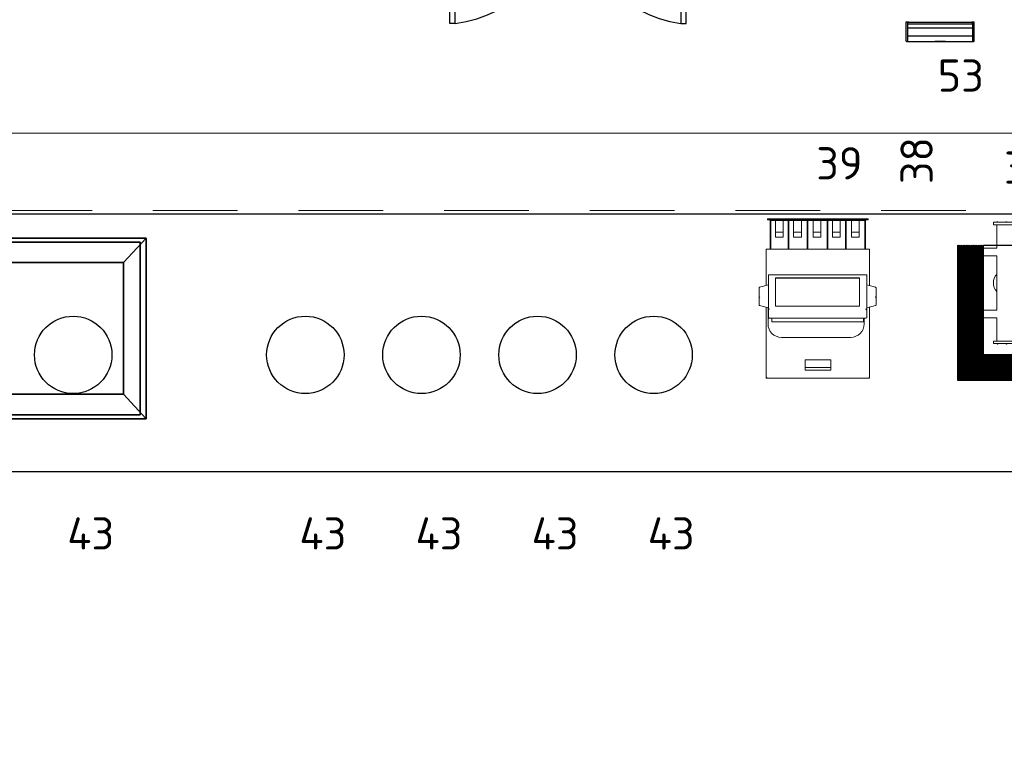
# Model space of a CAD drawing. Header units: millimetres. Extents: x -59761 to 112741, y -57975 to 46221.
# Tile 122 of 132: x 4777 to 8593, y -2426 to 440. Entities that reach past the tile are written whole.
import ezdxf
from ezdxf.enums import TextEntityAlignment as Align

# ---------------------------------------------------------------- set-up
doc = ezdxf.new("R2010")
doc.units = ezdxf.units.MM
doc.linetypes.add('Штриховая', pattern=[564.444447, 282.222223, -282.222223])
doc.linetypes.add('Штрихпунктирная', pattern=[670.277762, 352.777767, -176.388884, 0, -141.111112])
for name, color, linetype in [('Door', 1, 'Continuous'), ('Equip2D', 250, 'Continuous'), ('Equip3D', 7, 'Continuous'), ('EquipAnnot', 5, 'Continuous'), ('Элемент Модели - Зона', 7, 'Continuous'), ('Элемент Модели - Оси', 2, 'Continuous')]:
    doc.layers.add(name, color=color, linetype=linetype)
doc.styles.add('GOST прямой', font='isocpeur.ttf', dxfattribs={"height": 2.5})
doc.styles.add('MtXpl_Swis721_BdOul_', font='swissbo.ttf')

# ---------------------------------------------------------------- blocks, each defined once
blk = doc.blocks.new('A$C1cccda70')
at = {"color": 0, "linetype": 'Continuous', "lineweight": 0}
for p, q in [((0, 0), (1390, 0)), ((0, -1), (0, 0)), ((1390, -1), (0, -1)), ((0, -700), (0, -1)), ((1390, 0), (1390, -1)), ((1390, -1), (1390, -700)), ((1390, -700), (0, -700)), ((182.5, -700), (182.5, -704)), ((324.5, -704), (185.5, -704)), ((327.5, -700), (327.5, -704)), ((622.5, -700), (622.5, -704)), ((764.5, -704), (625.5, -704)), ((767.5, -700), (767.5, -704)), ((956, -700), (956, -700.2)), ((958.8, -701), (956.8, -701)), ((958.8, -701), (1067.8, -701)), ((1069.8, -701), (1067.8, -701)), ((1070.6, -700), (1070.6, -700.2)), ((1119.3, -700), (1119.3, -703)), ((1119.3, -703), (1188.6, -703)), ((1123.9, -703), (1123.9, -704)), ((1128.4, -704), (1123.9, -704)), ((1128.4, -703), (1128.4, -704)), ((1179.4, -703), (1179.4, -704)), ((1184, -704), (1179.4, -704)), ((1184, -703), (1184, -704)), ((1188.6, -700), (1188.6, -703)), ((1215.6, -700), (1215.6, -702)), ((1215.6, -702), (1238.7, -702)), ((1218.7, -704.1), (1218.7, -702)), ((1235.7, -704.1), (1218.7, -704.1)), ((1218.7, -704.1), (1218.7, -713.5)), ((1235.7, -713.5), (1218.7, -713.5)), ((1235.7, -702), (1235.7, -704.1)), ((1235.7, -713.5), (1235.7, -704.1)), ((1238.7, -700), (1238.7, -702))]:
    blk.add_line(p, q, dxfattribs=at)
for centre, radius, start, end in [((255, -524.2), 193.9, 248.4566, 291.5434), ((695, -524.2), 193.9, 248.4566, 291.5434), ((956.8, -700.2), 0.8, 180, 270), ((1069.8, -700.2), 0.8, 270, 0)]:
    blk.add_arc(centre, radius, start, end, dxfattribs=at)
at = {"color": 0, "linetype": 'Continuous', "lineweight": 0, "extrusion": (2.21093e-16, 3.61116e-29, -1)}
for centre in [(185.5, -707), (625.5, -707)]:
    blk.add_ellipse(centre, major_axis=(0, 3.01), ratio=0.995261, start_param=-0.598004, end_param=0, dxfattribs=at)
at = {"color": 0, "linetype": 'Continuous', "lineweight": 0, "extrusion": (2.21093e-16, -1.26012e-31, -1)}
for centre in [(324.5, -707), (764.5, -707)]:
    blk.add_ellipse(centre, major_axis=(0, 3.01), ratio=0.995261, start_param=0, end_param=0.598004, dxfattribs=at)
at = {"color": 0, "linetype": 'Continuous', "lineweight": 0}
for points, knots in [([(182.5, -704), (182.5, -704), (182.6, -704), (182.9, -704.2), (183.1, -704.2), (183.5, -704.4), (183.6, -704.5), (183.8, -704.5)], [0, 0, 0, 0, 0.1126592, 0.1126592, 0.2253184, 0.2253184, 0.2868235, 0.2868235, 0.2868235, 0.2868235]), ([(326.2, -704.5), (326.4, -704.5), (326.5, -704.4), (326.9, -704.2), (327.1, -704.2), (327.4, -704), (327.5, -704), (327.5, -704)], [-0.2868235, -0.2868235, -0.2868235, -0.2868235, -0.2253184, -0.2253184, -0.1126592, -0.1126592, 0, 0, 0, 0]), ([(622.5, -704), (622.5, -704), (622.6, -704), (622.9, -704.2), (623.1, -704.2), (623.5, -704.4), (623.6, -704.5), (623.8, -704.5)], [0, 0, 0, 0, 0.1126592, 0.1126592, 0.2253184, 0.2253184, 0.2868235, 0.2868235, 0.2868235, 0.2868235]), ([(766.2, -704.5), (766.4, -704.5), (766.5, -704.4), (766.9, -704.2), (767.1, -704.2), (767.4, -704), (767.5, -704), (767.5, -704)], [-0.2868235, -0.2868235, -0.2868235, -0.2868235, -0.2253184, -0.2253184, -0.1126592, -0.1126592, 0, 0, 0, 0])]:
    blk.add_open_spline(points, degree=3, knots=knots, dxfattribs=at)
blk = doc.blocks.new('ec_131924')
at = {"layer": 'Door'}
for points in [[(40, -660), (470, -660), (470, -1310), (40, -1310)], [(480, -660), (910, -660), (910, -1310), (480, -1310)]]:
    blk.add_lwpolyline(points, close=True, dxfattribs=at)
at = {"layer": 'Equip2D'}
blk.add_blockref('A$C1cccda70', (0, 0), dxfattribs=at)
at = {"layer": 'EquipAnnot', "style": 'GOST прямой', "flags": 1}
for tag, p in [('НАИМЕНОВАНИЕ', (0, 0)), ('ОПИСАНИЕ', (0, -4.8)), ('РАЗМЕРЫ', (0, -9.5)), ('МОЩНОСТЬ', (0, -14.2)), ('НАПРЯЖЕНИЕ', (0, -19))]:
    blk.add_attdef(tag, p, '', height=2.5, dxfattribs=at)
at = {"layer": 'EquipAnnot', "style": 'GOST прямой'}
blk.add_attdef('НОМЕР', (699.3, -796.3), '', height=2.5, dxfattribs=at)
blk = doc.blocks.new('A$C426dbc3a')
at = {"color": 0, "linetype": 'Continuous', "lineweight": 0}
for p, q in [((0, 0), (40, 0)), ((0, -40), (0, 0)), ((40, 0), (960, 0)), ((40, -510), (40, 0)), ((40, 0), (40, -40)), ((960, 0), (960, -510)), ((960, 0), (960, -40)), ((1000, 0), (960, 0)), ((1000, -40), (1000, 0)), ((0, -40), (0, -550)), ((40, -40), (0, -40)), ((40, -40), (0, -40)), ((40, -550), (40, -40)), ((960, -40), (960, -550)), ((960, -40), (1000, -40)), ((960, -40), (1000, -40)), ((1000, -550), (1000, -40)), ((350, -90), (430, -90)), ((350, -95), (350, -90)), ((430, -95), (350, -95)), ((350, -110), (430, -110)), ((350, -115), (350, -110)), ((430, -90), (430, -95)), ((430, -110), (430, -115)), ((460, -90), (540, -90)), ((460, -95), (460, -90)), ((540, -95), (460, -95)), ((460, -110), (540, -110)), ((460, -115), (460, -110)), ((540, -90), (540, -95)), ((540, -110), (540, -115)), ((570, -90), (650, -90)), ((570, -95), (570, -90)), ((650, -95), (570, -95)), ((570, -110), (650, -110)), ((570, -115), (570, -110)), ((650, -90), (650, -95)), ((650, -110), (650, -115)), ((430, -115), (350, -115)), ((350, -130), (430, -130)), ((350, -135), (350, -130)), ((430, -135), (350, -135)), ((350, -150), (430, -150)), ((350, -155), (350, -150)), ((430, -130), (430, -135)), ((430, -150), (430, -155)), ((540, -115), (460, -115)), ((460, -130), (540, -130)), ((460, -135), (460, -130)), ((540, -135), (460, -135)), ((460, -150), (540, -150)), ((460, -155), (460, -150)), ((540, -130), (540, -135)), ((540, -150), (540, -155)), ((650, -115), (570, -115)), ((570, -130), (650, -130)), ((570, -135), (570, -130)), ((650, -135), (570, -135)), ((570, -150), (650, -150)), ((570, -155), (570, -150)), ((650, -130), (650, -135)), ((650, -150), (650, -155)), ((430, -155), (350, -155)), ((350, -170), (430, -170)), ((350, -175), (350, -170)), ((430, -175), (350, -175)), ((350, -190), (430, -190)), ((350, -195), (350, -190)), ((430, -170), (430, -175)), ((430, -190), (430, -195)), ((540, -155), (460, -155)), ((460, -170), (540, -170)), ((460, -175), (460, -170)), ((540, -175), (460, -175)), ((460, -190), (540, -190)), ((460, -195), (460, -190)), ((540, -170), (540, -175)), ((540, -190), (540, -195)), ((650, -155), (570, -155)), ((570, -170), (650, -170)), ((570, -175), (570, -170)), ((650, -175), (570, -175)), ((570, -190), (650, -190)), ((570, -195), (570, -190)), ((650, -170), (650, -175)), ((650, -190), (650, -195)), ((430, -195), (350, -195)), ((350, -210), (430, -210)), ((350, -215), (350, -210)), ((430, -215), (350, -215)), ((430, -210), (430, -215)), ((540, -195), (460, -195)), ((460, -210), (540, -210)), ((460, -215), (460, -210)), ((540, -215), (460, -215)), ((540, -210), (540, -215)), ((650, -195), (570, -195)), ((570, -210), (650, -210)), ((570, -215), (570, -210)), ((650, -215), (570, -215)), ((650, -210), (650, -215)), ((350, -230), (430, -230)), ((350, -235), (350, -230)), ((430, -235), (350, -235)), ((350, -250), (430, -250)), ((350, -255), (350, -250)), ((430, -255), (350, -255)), ((430, -230), (430, -235)), ((430, -250), (430, -255)), ((460, -230), (540, -230)), ((460, -235), (460, -230)), ((540, -235), (460, -235)), ((460, -250), (540, -250)), ((460, -255), (460, -250)), ((540, -255), (460, -255)), ((540, -230), (540, -235)), ((540, -250), (540, -255)), ((570, -230), (650, -230)), ((570, -235), (570, -230)), ((650, -235), (570, -235)), ((570, -250), (650, -250)), ((570, -255), (570, -250)), ((650, -255), (570, -255)), ((650, -230), (650, -235)), ((650, -250), (650, -255)), ((350, -270), (430, -270)), ((350, -275), (350, -270)), ((430, -275), (350, -275)), ((350, -290), (430, -290)), ((350, -295), (350, -290)), ((430, -295), (350, -295)), ((430, -270), (430, -275)), ((430, -290), (430, -295)), ((460, -270), (540, -270)), ((460, -275), (460, -270)), ((540, -275), (460, -275)), ((460, -290), (540, -290)), ((460, -295), (460, -290)), ((540, -295), (460, -295)), ((540, -270), (540, -275)), ((540, -290), (540, -295)), ((570, -270), (650, -270)), ((570, -275), (570, -270)), ((650, -275), (570, -275)), ((570, -290), (650, -290)), ((570, -295), (570, -290)), ((650, -295), (570, -295)), ((650, -270), (650, -275)), ((650, -290), (650, -295)), ((350, -310), (430, -310)), ((350, -315), (350, -310)), ((430, -315), (350, -315)), ((350, -330), (430, -330)), ((350, -335), (350, -330)), ((430, -335), (350, -335)), ((430, -310), (430, -315)), ((430, -330), (430, -335)), ((460, -310), (540, -310)), ((460, -315), (460, -310)), ((540, -315), (460, -315)), ((460, -330), (540, -330)), ((460, -335), (460, -330)), ((540, -335), (460, -335)), ((540, -310), (540, -315)), ((540, -330), (540, -335)), ((570, -310), (650, -310)), ((570, -315), (570, -310)), ((650, -315), (570, -315)), ((570, -330), (650, -330)), ((570, -335), (570, -330)), ((650, -335), (570, -335)), ((650, -310), (650, -315)), ((650, -330), (650, -335)), ((350, -350), (430, -350)), ((350, -355), (350, -350)), ((430, -355), (350, -355)), ((350, -370), (430, -370)), ((350, -375), (350, -370)), ((430, -375), (350, -375)), ((430, -350), (430, -355)), ((430, -370), (430, -375)), ((460, -350), (540, -350)), ((460, -355), (460, -350)), ((540, -355), (460, -355)), ((460, -370), (540, -370)), ((460, -375), (460, -370)), ((540, -375), (460, -375)), ((540, -350), (540, -355)), ((540, -370), (540, -375)), ((570, -350), (650, -350)), ((570, -355), (570, -350)), ((650, -355), (570, -355)), ((570, -370), (650, -370)), ((570, -375), (570, -370)), ((650, -375), (570, -375)), ((650, -350), (650, -355)), ((650, -370), (650, -375)), ((350, -390), (430, -390)), ((350, -395), (350, -390)), ((430, -395), (350, -395)), ((350, -410), (430, -410)), ((350, -415), (350, -410)), ((430, -415), (350, -415)), ((430, -390), (430, -395)), ((430, -410), (430, -415)), ((460, -390), (540, -390)), ((460, -395), (460, -390)), ((540, -395), (460, -395)), ((460, -410), (540, -410)), ((460, -415), (460, -410)), ((540, -415), (460, -415)), ((540, -390), (540, -395)), ((540, -410), (540, -415)), ((570, -390), (650, -390)), ((570, -395), (570, -390)), ((650, -395), (570, -395)), ((570, -410), (650, -410)), ((570, -415), (570, -410)), ((650, -415), (570, -415)), ((650, -390), (650, -395)), ((650, -410), (650, -415)), ((350, -430), (430, -430)), ((350, -435), (350, -430)), ((430, -435), (350, -435)), ((430, -430), (430, -435)), ((460, -430), (540, -430)), ((460, -435), (460, -430)), ((540, -435), (460, -435)), ((540, -430), (540, -435)), ((570, -430), (650, -430)), ((570, -435), (570, -430)), ((650, -435), (570, -435)), ((650, -430), (650, -435)), ((960, -510), (40, -510)), ((960, -510), (40, -510)), ((40, -510), (40, -550)), ((960, -510), (960, -550)), ((40, -550), (0, -550)), ((0, -550), (0, -700)), ((40, -550), (960, -550)), ((878, -552), (878, -550)), ((878, -552), (900, -552)), ((881.5, -557), (881.5, -552)), ((881.5, -557), (896.5, -557)), ((896.5, -557), (896.5, -552)), ((900, -552), (900, -550)), ((928, -552), (928, -550)), ((928, -552), (950, -552)), ((931.5, -557), (931.5, -552)), ((931.5, -557), (946.5, -557)), ((946.5, -557), (946.5, -552)), ((950, -552), (950, -550)), ((960, -550), (1000, -550)), ((1000, -700), (1000, -550)), ((0, -700), (1000, -700)), ((750, -760), (750, -700)), ((752, -702), (948, -702)), ((752, -758), (752, -702)), ((777, -702), (777, -704)), ((783, -702), (783, -704)), ((917, -702), (917, -704)), ((923, -702), (923, -704)), ((948, -702), (948, -758)), ((950, -760), (950, -700)), ((950, -760), (750, -760)), ((948, -758), (752, -758))]:
    blk.add_line(p, q, dxfattribs=at)
for centre in [(780, -704), (920, -704)]:
    blk.add_arc(centre, 3, 180, 0, dxfattribs=at)
blk = doc.blocks.new('STF-100')
at = {"layer": 'Door'}
for points in [[(42, -700), (62, -700), (62, -1155), (42, -1155)], [(958, -700), (938, -700), (938, -1155), (958, -1155)]]:
    blk.add_lwpolyline(points, close=True, dxfattribs=at)
for centre, radius, start, end in [((-1.4, -658.9), 500.1, 277.2873, 355.2874), ((1011.1, -649.7), 510.6, 185.6546, 261.7708)]:
    blk.add_arc(centre, radius, start, end, dxfattribs=at)
at = {"layer": 'Equip3D', "color": 4}
for p, q in [((17.5, -100, 850), (22.5, -100, 850)), ((17.5, -100, 1400), (17.5, -100, 850)), ((22.5, -100, 1400), (17.5, -100, 1400)), ((17.5, -350, 1400), (17.5, -100, 1400)), ((17.5, -350, 850), (17.5, -100, 850)), ((22.5, -100, 850), (22.5, -100, 1400)), ((22.5, -350, 1400), (22.5, -100, 1400)), ((22.5, -350, 850), (22.5, -100, 850)), ((17.5, -350, 1400), (22.5, -350, 1400)), ((17.5, -350, 850), (17.5, -350, 1400)), ((22.5, -350, 850), (17.5, -350, 850)), ((22.5, -350, 1400), (22.5, -350, 850))]:
    blk.add_line(p, q, dxfattribs=at)
at = {"layer": 'Equip3D', "color": 4, "extrusion": (-1, 0, 0)}
for p, q in [((17.5, -183.6, 1034), (17.5, -266.4, 1216)), ((17.5, -183.6, 1084), (17.5, -237.4, 1202.3)), ((17.5, -212.6, 1047.7), (17.5, -266.4, 1166))]:
    blk.add_line(p, q, dxfattribs=at)
at = {"layer": 'Equip2D'}
blk.add_blockref('A$C426dbc3a', (0, 0), dxfattribs=at)
at = {"layer": 'EquipAnnot', "style": 'GOST прямой', "flags": 1}
for tag, p in [('НАИМЕНОВАНИЕ', (0, 0)), ('ОПИСАНИЕ', (0, -237.5)), ('РАЗМЕРЫ', (0, -475)), ('МОЩНОСТЬ', (0, -712.5)), ('НАПРЯЖЕНИЕ', (0, -950))]:
    blk.add_attdef(tag, p, '', height=125, dxfattribs=at)
at = {"layer": 'EquipAnnot', "style": 'GOST прямой'}
blk.add_attdef('НОМЕР', (331.5, -910.5), '', height=125, dxfattribs=at)
blk = doc.blocks.new('A$Cdc086117')
at = {"color": 0, "linetype": 'Continuous', "lineweight": 0}
for p, q in [((-135, 101.7), (-135, 0)), ((-105, 101.7), (-105, 0)), ((105, 0), (105, 101.7)), ((135, 0), (135, 101.7)), ((-235, -37.5), (-235, 12.5)), ((-235, 12.5), (-225, 12.5)), ((-225, 12.5), (-225, -37.5)), ((-135, 0), (-225, 0)), ((105, 0), (-105, 0)), ((225, 0), (135, 0)), ((225, 12.5), (225, -37.5)), ((225, 12.5), (235, 12.5)), ((235, -37.5), (235, 12.5)), ((-235, -87.5), (-235, -37.5)), ((-225, -37.5), (-225, -87.5)), ((225, -37.5), (225, -87.5)), ((235, -87.5), (235, -37.5)), ((225, -75), (-225, -75)), ((-235, -87.5), (-225, -87.5)), ((225, -87.5), (235, -87.5))]:
    blk.add_line(p, q, dxfattribs=at)
for centre, radius in [((-120, 101.7), 15), ((-120, 101.7), 13.9), ((120, 101.7), 15), ((120, 101.7), 13.9), ((-120, 101.7), 0.0644), ((120, 101.7), 0.0644)]:
    blk.add_circle(centre, radius, dxfattribs=at)
for centre, radius, start, end in [((0, -37.5), 50, 48.5904, 131.4096), ((-235, -2.6), 2, 90, 270), ((-235, -37.5), 2, 90, 270), ((235, -2.6), 2, 360, 90), ((235, -2.6), 2, 270, 0), ((235, -37.5), 2, 360, 90), ((235, -37.5), 2, 270, 0), ((-235, -72.4), 2, 90, 270), ((0, -37.5), 50, 228.5904, 311.4096), ((235, -72.4), 2, 360, 90), ((235, -72.4), 2, 270, 0)]:
    blk.add_arc(centre, radius, start, end, dxfattribs=at)
at = {"color": 0, "linetype": 'Continuous', "lineweight": 0, "extrusion": (2.10248e-16, -5.07798e-29, -1)}
blk.add_ellipse((-118.8, 134.7), major_axis=(-5, 0), ratio=0.984046, start_param=0, end_param=3.141593, dxfattribs=at)
at = {"color": 0, "linetype": 'Continuous', "lineweight": 0}
blk.add_ellipse((118.8, 134.7), major_axis=(5, 0), ratio=0.984046, start_param=0, end_param=3.141593, dxfattribs=at)
for points, knots in [([(-123.8, 134.7), (-123.8, 134.4), (-123.8, 134.1), (-123.8, 133.6), (-123.8, 133.3), (-123.8, 132.7), (-123.8, 132.4), (-123.8, 131.7), (-123.8, 131.4), (-123.8, 130.7), (-123.8, 130.4), (-123.8, 130.1)], [0, 0, 0, 0, 4.549366, 4.549366, 9.098732, 9.098732, 13.648099, 13.648099, 18.197465, 18.197465, 22.746831, 22.746831, 22.746831, 22.746831]), ([(-123.8, 130.1), (-123.8, 129.6), (-123.8, 129.1), (-123.8, 128), (-123.8, 127.4), (-123.8, 126), (-123.8, 125.2), (-123.8, 123.3), (-123.8, 122.3), (-123.8, 119.6), (-123.8, 118), (-123.8, 116.2)], [22.746831, 22.746831, 22.746831, 22.746831, 30.022339, 30.022339, 37.297846, 37.297846, 44.573354, 44.573354, 51.848862, 51.848862, 59.12437, 59.12437, 59.12437, 59.12437]), ([(-113.8, 134.7), (-113.8, 134.4), (-113.8, 134.1), (-113.8, 133.6), (-113.8, 133.3), (-113.8, 132.7), (-113.8, 132.4), (-113.8, 131.7), (-113.8, 131.4), (-113.8, 130.7), (-113.8, 130.4), (-113.8, 130.1)], [0, 0, 0, 0, 4.549366, 4.549366, 9.098732, 9.098732, 13.648099, 13.648099, 18.197465, 18.197465, 22.746831, 22.746831, 22.746831, 22.746831]), ([(-113.8, 130.1), (-113.8, 129.5), (-113.8, 129), (-113.8, 127.9), (-113.8, 127.3), (-113.8, 125.8), (-113.8, 125), (-113.8, 123), (-113.8, 121.9), (-113.8, 119), (-113.8, 117.3), (-113.8, 115.4)], [22.746831, 22.746831, 22.746831, 22.746831, 30.243407, 30.243407, 37.739983, 37.739983, 45.236558, 45.236558, 52.733134, 52.733134, 60.22971, 60.22971, 60.22971, 60.22971]), ([(113.8, 134.7), (113.8, 134.4), (113.8, 134.1), (113.8, 133.6), (113.8, 133.3), (113.8, 132.7), (113.8, 132.4), (113.8, 131.7), (113.8, 131.4), (113.8, 130.7), (113.8, 130.4), (113.8, 130.1)], [0, 0, 0, 0, 4.549366, 4.549366, 9.098732, 9.098732, 13.648099, 13.648099, 18.197465, 18.197465, 22.746831, 22.746831, 22.746831, 22.746831]), ([(113.8, 130.1), (113.8, 129.5), (113.8, 129), (113.8, 127.9), (113.8, 127.3), (113.8, 125.8), (113.8, 125), (113.8, 123), (113.8, 121.9), (113.8, 119), (113.8, 117.3), (113.8, 115.4)], [22.746831, 22.746831, 22.746831, 22.746831, 30.243407, 30.243407, 37.739983, 37.739983, 45.236558, 45.236558, 52.733134, 52.733134, 60.22971, 60.22971, 60.22971, 60.22971]), ([(123.8, 134.7), (123.8, 134.4), (123.8, 134.1), (123.8, 133.6), (123.8, 133.3), (123.8, 132.7), (123.8, 132.4), (123.8, 131.7), (123.8, 131.4), (123.8, 130.7), (123.8, 130.4), (123.8, 130.1)], [0, 0, 0, 0, 4.549366, 4.549366, 9.098732, 9.098732, 13.648099, 13.648099, 18.197465, 18.197465, 22.746831, 22.746831, 22.746831, 22.746831]), ([(123.8, 130.1), (123.8, 129.6), (123.8, 129.1), (123.8, 128), (123.8, 127.4), (123.8, 126), (123.8, 125.2), (123.8, 123.3), (123.8, 122.3), (123.8, 119.6), (123.8, 118), (123.8, 116.2)], [22.746831, 22.746831, 22.746831, 22.746831, 30.022339, 30.022339, 37.297846, 37.297846, 44.573354, 44.573354, 51.848862, 51.848862, 59.12437, 59.12437, 59.12437, 59.12437])]:
    blk.add_open_spline(points, degree=3, knots=knots, dxfattribs=at)
blk = doc.blocks.new('Башн пивная 2 крана')
at = {"layer": 'Equip2D'}
blk.add_blockref('A$Cdc086117', (0, 37.5), dxfattribs=at)
at = {"layer": 'EquipAnnot', "style": 'GOST прямой'}
blk.add_attdef('НОМЕР', (-14, 312.8), '', height=125, dxfattribs=at)
at = {"layer": 'EquipAnnot', "style": 'GOST прямой', "flags": 1}
blk.add_attdef('НАИМЕНОВАНИЕ', (0, 0), '', height=125, dxfattribs=at)
blk = doc.blocks.new('Пивоохладитель')
at = {"layer": 'Door'}
h = blk.add_hatch(dxfattribs=at)
h.set_pattern_fill('ANSI31', color=256)
h.paths.add_polyline_path([(0, 0), (425, 0), (425, -425), (525, -425), (525, 100), (-100, 100), (-100, -425), (0, -425)])
blk.add_lwpolyline([(-100, -425), (-100, 100), (525, 100), (525, -425)], dxfattribs=at)
at = {"layer": 'Equip2D'}
blk.add_lwpolyline([(0, 0), (425, 0), (425, -425), (0, -425)], close=True, dxfattribs=at)
at = {"layer": 'EquipAnnot', "style": 'GOST прямой', "flags": 1}
for tag, p in [('НАИМЕНОВАНИЕ', (0, 0)), ('ОПИСАНИЕ', (0, -237.5)), ('МОЩНОСТЬ', (0, -475)), ('НАПРЯЖЕНИЕ', (0, -712.5))]:
    blk.add_attdef(tag, p, '', height=125, dxfattribs=at)
at = {"layer": 'EquipAnnot', "style": 'GOST прямой'}
blk.add_attdef('НОМЕР', (200.6, -591.1), '', height=125, dxfattribs=at)
blk = doc.blocks.new('A$C80366802')
at = {"color": 0, "linetype": 'Continuous', "lineweight": 0}
for p, q in [((400, 0), (0, 0)), ((3, -3), (0, 0)), ((0, 0), (0, -274.7)), ((397, -3), (400, 0)), ((400, -274.1), (400, 0)), ((149.4, -30.9), (196.8, -30.9)), ((149.4, -41.4), (149.4, -30.9)), ((203.1, -31.2), (195.7, -31.2)), ((202, -30.9), (249.4, -30.9)), ((249.4, -41.4), (249.4, -30.9)), ((249.4, -41.4), (149.4, -41.4)), ((149.4, -41.4), (149.4, -70.9)), ((149.4, -70.9), (249.4, -70.9)), ((249.4, -70.9), (249.4, -41.4)), ((340.8, -157.9), (72.7, -157.9)), ((20.2, -210.4), (20.2, -232.6)), ((379, -218.5), (23.2, -218.5)), ((23.2, -218.5), (23.2, -232.6)), ((379, -218.5), (379, -232.6)), ((393.3, -272.3), (393.3, -210.4)), ((10.5, -234.1), (10.5, -265.5)), ((10.5, -265.5), (10.5, -302.1)), ((388.2, -232.6), (14, -232.6)), ((391.7, -265.5), (391.7, -234.1)), ((391.7, -302.1), (391.7, -265.5)), ((-25.5, -311.7), (-25.5, -284.1)), ((10.5, -271.8), (-23.9, -281.2)), ((10.5, -305.5), (10.5, -302.1)), ((38.3, -388.5), (38.3, -278.9)), ((38.3, -278.9), (363.9, -278.9)), ((363.9, -278.9), (363.9, -388.5)), ((426.1, -281.2), (391.7, -271.8)), ((391.7, -305.5), (391.7, -302.1)), ((427.7, -311.7), (427.7, -284.1)), ((-25.5, -349.4), (-25.5, -311.7)), ((10.5, -360.5), (10.5, -305.5)), ((391.7, -360.5), (391.7, -305.5)), ((427.7, -349.4), (427.7, -311.7)), ((10.5, -360.9), (-23.9, -352.3)), ((0, -358.3), (0, -500)), ((10.5, -360.9), (10.5, -360.5)), ((10.5, -360.9), (10.5, -396.8)), ((426, -352.3), (391.7, -360.9)), ((391.7, -360.9), (391.7, -360.5)), ((391.7, -396.8), (391.7, -360.9)), ((400, -500), (400, -358.8)), ((389.7, -400.2), (12.5, -400.2)), ((363.9, -386.9), (38.3, -386.9)), ((363.9, -388.5), (38.3, -388.5)), ((3, -500), (0, -500)), ((3, -500), (397, -500)), ((15, -500), (15, -613.8)), ((17.5, -611.3), (17.5, -500)), ((90.2, -611.3), (90.2, -500)), ((92.7, -500), (92.7, -611.3)), ((162, -611.3), (162, -500)), ((164.5, -500), (164.5, -611.3)), ((238.8, -611.3), (238.8, -500)), ((241.3, -500), (241.3, -611.3)), ((312.2, -611.3), (312.2, -500)), ((314.7, -500), (314.7, -611.3)), ((382.5, -500), (382.5, -611.3)), ((385, -500), (385, -613.8)), ((400, -500), (397, -500)), ((70.2, -546.1), (40.2, -546.1)), ((40.2, -546.1), (40.2, -565.8)), ((70.2, -565.8), (40.2, -565.8)), ((40.2, -565.8), (40.2, -611.3)), ((70.2, -565.8), (70.2, -546.1)), ((70.2, -611.3), (70.2, -565.8)), ((143, -546.1), (113, -546.1)), ((113, -546.1), (113, -565.8)), ((143, -565.8), (113, -565.8)), ((113, -565.8), (113, -611.3)), ((143, -565.8), (143, -546.1)), ((143, -611.3), (143, -565.8)), ((218.4, -546.1), (188.4, -546.1)), ((188.4, -546.1), (188.4, -565.8)), ((218.4, -565.8), (188.4, -565.8)), ((188.4, -565.8), (188.4, -611.3)), ((218.4, -565.8), (218.4, -546.1)), ((218.4, -611.3), (218.4, -565.8)), ((294.1, -546.1), (264.1, -546.1)), ((264.1, -546.1), (264.1, -565.8)), ((294.1, -565.8), (264.1, -565.8)), ((264.1, -565.8), (264.1, -611.3)), ((294.1, -565.8), (294.1, -546.1)), ((294.1, -611.3), (294.1, -565.8)), ((364.3, -546.1), (334.3, -546.1)), ((334.3, -546.1), (334.3, -565.8)), ((364.3, -565.8), (334.3, -565.8)), ((334.3, -565.8), (334.3, -611.3)), ((364.3, -565.8), (364.3, -546.1)), ((364.3, -611.3), (364.3, -565.8)), ((5, -613.8), (5, -616.8)), ((395, -613.8), (5, -613.8)), ((5, -616.8), (395, -616.8)), ((382.5, -611.3), (17.5, -611.3)), ((70.2, -611.3), (40.2, -611.3)), ((92.7, -611.3), (90.2, -611.3)), ((143, -611.3), (113, -611.3)), ((164.5, -611.3), (162, -611.3)), ((218.4, -611.3), (188.4, -611.3)), ((241.3, -611.3), (238.8, -611.3)), ((294.1, -611.3), (264.1, -611.3)), ((314.7, -611.3), (312.2, -611.3)), ((364.3, -611.3), (334.3, -611.3)), ((395, -613.8), (395, -616.8))]:
    blk.add_line(p, q, dxfattribs=at)
for centre, radius, start, end in [((199.4, -45.7), 15, 75.8241, 104.1759), ((72.7, -210.4), 52.5, 90, 180), ((340.8, -210.4), 52.5, 0, 90)]:
    blk.add_arc(centre, radius, start, end, dxfattribs=at)
for centre, major_axis, ratio, start_param, end_param in [((14, -234.1), (-3.46, 0), 0.422618, -1.570796, 0), ((14, -265.5), (3.47, 0), 0.48369, -3.141593, -2.356194), ((14, -265.5), (-2.92, 2.92), 0.63707, -4.930555, -4.145157), ((388.2, -234.1), (3.46, 0), 0.422618, 0, 1.570796), ((388.2, -265.5), (3.47, 0), 0.48369, -0.785398, 0), ((-22.4, -284.1), (-2.71, 2.07), 0.77096, -0.531936, 0.033574), ((-22.4, -284.1), (-3.15, 2.4), 0.043998, 0.531936, 1.030297), ((424.5, -284.1), (0, 4.19), 0.752487, -1.570796, -1.072434), ((-22.4, -311.7), (-2.7, -3.54), 0.458098, -1.537223, -1.038861), ((424.5, -311.7), (-2.71, -2.07), 0.77096, 1.038861, 2.111295), ((424.5, -311.7), (3.15, 0), 0.48369, -0.498362, 0), ((-22.4, -349.4), (0, -4.19), 0.752487, -1.570796, -1.053467), ((424.5, -349.4), (2.71, -2.11), 0.76317, -1.033899, 0.019569), ((388.2, -396.8), (-2.92, 2.92), 0.63707, -4.145157, -3.359759)]:
    blk.add_ellipse(centre, major_axis=major_axis, ratio=ratio, start_param=start_param, end_param=end_param, dxfattribs=at)
at = {"color": 0, "linetype": 'Continuous', "lineweight": 0, "extrusion": (-1.92246e-16, -7.39557e-32, -1)}
blk.add_ellipse((14, -265.5), major_axis=(-3.38, -3.38), ratio=0.221695, start_param=1.003564, end_param=1.788962, dxfattribs=at)
at = {"color": 0, "linetype": 'Continuous', "lineweight": 0, "extrusion": (-1.92246e-16, -9.86076e-32, -1)}
blk.add_ellipse((388.2, -265.5), major_axis=(3.38, -3.38), ratio=0.221695, start_param=-1.788962, end_param=-1.003564, dxfattribs=at)
at = {"color": 0, "linetype": 'Continuous', "lineweight": 0, "extrusion": (-2.56329e-16, 4.93038e-32, -1)}
for centre, major_axis, start_param, end_param in [((388.2, -265.5), (2.92, 2.92), -4.930555, -4.145157), ((14, -396.8), (-2.92, -2.92), -1.003564, -0.218166)]:
    blk.add_ellipse(centre, major_axis=major_axis, ratio=0.63707, start_param=start_param, end_param=end_param, dxfattribs=at)
at = {"color": 0, "linetype": 'Continuous', "lineweight": 0, "extrusion": (-2.17726e-16, -1.72539e-32, -1)}
blk.add_ellipse((-22.4, -284.1), major_axis=(0, 4.19), ratio=0.752487, start_param=-1.570796, end_param=-1.072434, dxfattribs=at)
at = {"color": 0, "linetype": 'Continuous', "lineweight": 0, "extrusion": (-2.11471e-16, 6.16298e-32, -1)}
blk.add_ellipse((424.5, -284.1), major_axis=(2.71, 2.07), ratio=0.77096, start_param=-0.531936, end_param=0.033574, dxfattribs=at)
at = {"color": 0, "linetype": 'Continuous', "lineweight": 0, "extrusion": (-6.52494e-16, 6.01234e-16, -1)}
blk.add_ellipse((424.5, -284.1), major_axis=(3.15, 2.4), ratio=0.043998, start_param=0.531936, end_param=1.030297, dxfattribs=at)
at = {"color": 0, "linetype": 'Continuous', "lineweight": 0, "extrusion": (-2.17726e-16, 1.30244e-31, -1)}
blk.add_ellipse((-22.4, -311.7), major_axis=(-3.15, 0), ratio=0.48369, start_param=-0.498362, end_param=0, dxfattribs=at)
at = {"color": 0, "linetype": 'Continuous', "lineweight": 0, "extrusion": (-2.11471e-16, -2.46519e-32, -1)}
blk.add_ellipse((-22.4, -311.7), major_axis=(2.71, -2.07), ratio=0.77096, start_param=1.038861, end_param=2.111295, dxfattribs=at)
at = {"color": 0, "linetype": 'Continuous', "lineweight": 0, "extrusion": (-2.46823e-16, -1.95622e-17, -1)}
blk.add_ellipse((424.5, -311.7), major_axis=(2.7, -3.54), ratio=0.458098, start_param=-1.537223, end_param=-1.038861, dxfattribs=at)
at = {"color": 0, "linetype": 'Continuous', "lineweight": 0, "extrusion": (-2.11471e-16, 7.39557e-32, -1)}
blk.add_ellipse((-22.4, -349.4), major_axis=(-2.71, -2.11), ratio=0.76317, start_param=-1.033899, end_param=0.019569, dxfattribs=at)
at = {"color": 0, "linetype": 'Continuous', "lineweight": 0, "extrusion": (-2.17726e-16, -5.1276e-33, -1)}
for centre, major_axis, start_param, end_param in [((424.5, -349.4), (0, -4.19), -1.570796, -1.053467), ((14, -396.8), (0, -4.6), 0.785398, 1.570796)]:
    blk.add_ellipse(centre, major_axis=major_axis, ratio=0.752487, start_param=start_param, end_param=end_param, dxfattribs=at)
at = {"color": 0, "linetype": 'Continuous', "lineweight": 0, "extrusion": (-2.17726e-16, -2.93802e-32, -1)}
blk.add_ellipse((388.2, -396.8), major_axis=(0, -4.6), ratio=0.752487, start_param=-1.570796, end_param=-0.785398, dxfattribs=at)
blk = doc.blocks.new('ПОС-Терминал')
at = {"layer": 'Equip2D'}
blk.add_blockref('A$C80366802', (0, 0), dxfattribs=at)
at = {"layer": 'EquipAnnot', "style": 'GOST прямой', "flags": 1}
for tag, p in [('НАИМЕНОВАНИЕ', (0, 0)), ('МОЩНОСТЬ', (0, -30)), ('НАПРЯЖЕНИЕ', (0, -34.8)), ('ОПИСАНИЕ', (0, -237.5))]:
    blk.add_attdef(tag, p, '', height=2.5, dxfattribs=at)
at = {"layer": 'EquipAnnot', "style": 'GOST прямой'}
blk.add_attdef('НОМЕР', (197.6, -859.1), '', height=2.5, dxfattribs=at)
blk = doc.blocks.new('Лампа тепловая макет')
at = {"layer": 'Equip2D'}
blk.add_circle((0, 0, -113), 150, dxfattribs=at)
at = {"layer": 'EquipAnnot', "style": 'GOST прямой', "flags": 1}
for tag, p in [('НАИМЕНОВАНИЕ', (-29.1, 293.2, -113)), ('ОПИСАНИЕ', (-27.8, 283.9, -113)), ('МОЩНОСТЬ', (-27.8, 268.3, -113)), ('РАЗМЕРЫ', (-27.1, 274.8, -113)), ('НАПРЯЖЕНИЕ', (-27.5, 262.3, -113))]:
    blk.add_attdef(tag, p, '', height=2.5, dxfattribs=at)
at = {"layer": 'EquipAnnot', "style": 'GOST прямой'}
blk.add_attdef('НОМЕР', text='', height=2.5, dxfattribs=at).set_placement((-23.1, 260.6, -113), align=Align.TOP_LEFT)
blk = doc.blocks.new('8046402')
at = {"layer": 'Equip2D'}
for points in [[(0, 0), (1455, 0), (1455, -700), (0, -700)], [(88.5, -95), (1366.5, -95), (1366.5, -605), (88.5, -605)]]:
    blk.add_lwpolyline(points, close=True, dxfattribs=at)
at = {"layer": 'Equip3D', "extrusion": (-1, 0, 2.08169e-27)}
for p, q in [((987.5, -20.4, 830), (987.5, -20.4, 718.4)), ((987.5, -680, 718.4), (987.5, -20.4, 718.4)), ((987.5, -680, 830), (987.5, -20.4, 830)), ((987.5, -680, 830), (987.5, -680, 718.4))]:
    blk.add_line(p, q, dxfattribs=at)
at = {"layer": 'Equip3D', "extrusion": (0, 1, -6.51968e-14)}
for p, q in [((987.5, -20.4, 718.4), (1427.5, -20.4, 718.4)), ((987.5, -20.4, 830), (1427.5, -20.4, 830)), ((987.5, -20.4, 830), (987.5, -20.4, 718.4)), ((1427.5, -20.4, 718.4), (1427.5, -20.4, 830))]:
    blk.add_line(p, q, dxfattribs=at)
at = {"layer": 'Equip3D', "extrusion": (0, -6.51208e-14, -1)}
for p, q in [((987.5, -20.4, 718.4), (1427.5, -20.4, 718.4)), ((987.5, -680, 718.4), (987.5, -20.4, 718.4)), ((1427.5, -680, 718.4), (1427.5, -20.4, 718.4)), ((987.5, -680, 718.4), (1427.5, -680, 718.4))]:
    blk.add_line(p, q, dxfattribs=at)
at = {"layer": 'Equip3D'}
for p, q in [((987.5, -20.4, 830), (1427.5, -20.4, 830)), ((987.5, -680, 830), (987.5, -20.4, 830)), ((1427.5, -20.4, 830), (1427.5, -680, 830)), ((1427.5, -680, 830), (1427.5, -20.4, 830)), ((987.5, -680, 830), (1427.5, -680, 830))]:
    blk.add_line(p, q, dxfattribs=at)
at = {"layer": 'Equip3D', "extrusion": (1, 0, -2.08169e-27)}
for p, q in [((1427.5, -20.4, 830), (1427.5, -680, 830)), ((1427.5, -20.4, 718.4), (1427.5, -20.4, 830)), ((1427.5, -680, 718.4), (1427.5, -20.4, 718.4)), ((1427.5, -680, 830), (1427.5, -680, 718.4))]:
    blk.add_line(p, q, dxfattribs=at)
at = {"layer": 'Equip3D', "extrusion": (1, 0, 2.08169e-27)}
blk.add_line((1427.5, -680, 830), (1427.5, -20.4, 830), dxfattribs=at)
at = {"layer": 'Equip3D', "extrusion": (0, -1, 0)}
for p, q in [((987.5, -680, 830), (1427.5, -680, 830)), ((987.5, -680, 718.4), (1427.5, -680, 718.4)), ((987.5, -680, 830), (987.5, -680, 718.4)), ((1427.5, -680, 830), (1427.5, -680, 718.4))]:
    blk.add_line(p, q, dxfattribs=at)
at = {"layer": 'Equip3D'}
for elevation in [900, 910]:
    blk.add_lwpolyline([(0, 0), (1455, 0), (1455, -700), (0, -700)], close=True, dxfattribs=dict(at, elevation=elevation))
at = {"layer": 'Equip3D', "extrusion": (1.22461e-16, 1, 0)}
for elevation in [-15.5, -684.5]:
    blk.add_lwpolyline([(-23, 900), (-1432, 900), (-1432, 830), (-23, 830)], close=True, dxfattribs=dict(at, elevation=elevation))
at = {"layer": 'Equip3D'}
for points in [[(1455, 0, 900), (0, 0, 900), (0, -700, 900), (1455, -700, 900)], [(0, 0, 910), (0, 0, 900), (1455, 0, 900), (1455, 0, 910)], [(0, -700, 900), (0, 0, 900), (0, 0, 910), (0, -700, 910)], [(88.5, -95, 910), (0, 0, 910), (1455, 0, 910), (1366.5, -95, 910)], [(0, 0, 910), (88.5, -95, 910), (88.5, -605, 910), (0, -700, 910)], [(1366.5, -95, 910), (1455, 0, 910), (0, 0, 910), (88.5, -95, 910)], [(1366.5, -95, 910), (1455, 0, 910), (1455, -700, 910), (1366.5, -605, 910)], [(1455, 0, 910), (1455, 0, 900), (1455, -700, 900), (1455, -700, 910)], [(1432, -15.5, 900), (1432, -15.5, 830), (23, -15.5, 830), (23, -15.5, 900)], [(23, -15.5, 830), (1432, -15.5, 830), (1432, -684.5, 830), (23, -684.5, 830)], [(23, -15.5, 900), (23, -15.5, 830), (23, -684.5, 830), (23, -684.5, 900)], [(987.5, -20.4, 718.4), (987.5, -20.4, 830), (987.5, -680, 830), (987.5, -680, 718.4)], [(987.5, -20.4, 718.4), (987.5, -20.4, 830), (1427.5, -20.4, 830), (1427.5, -20.4, 718.4)], [(1427.5, -20.4, 718.4), (987.5, -20.4, 718.4), (987.5, -680, 718.4), (1427.5, -680, 718.4)], [(1427.5, -20.4, 718.4), (1427.5, -20.4, 830), (1427.5, -680, 830), (1427.5, -680, 718.4)], [(1432, -15.5, 900), (1432, -15.5, 830), (1432, -684.5, 830), (1432, -684.5, 900)], [(88.5, -95, 910), (88.5, -95, 905), (88.5, -605, 905), (88.5, -605, 910)], [(88.5, -95, 910), (88.5, -95, 905), (1366.5, -95, 905), (1366.5, -95, 910)], [(1366.5, -95, 910), (1366.5, -95, 905), (1366.5, -605, 905), (1366.5, -605, 910)], [(1455, -700, 910), (1366.5, -605, 910), (88.5, -605, 910), (0, -700, 910)], [(88.5, -605, 910), (88.5, -605, 905), (1366.5, -605, 905), (1366.5, -605, 910)], [(23, -684.5, 830), (23, -684.5, 900), (1432, -684.5, 900), (1432, -684.5, 830)], [(987.5, -680, 718.4), (987.5, -680, 830), (1427.5, -680, 830), (1427.5, -680, 718.4)], [(0, -700, 910), (1455, -700, 910), (1455, -700, 900), (0, -700, 900)]]:
    blk.add_3dface(points, dxfattribs=at)
at = {"layer": 'Equip3D', "color": 250}
blk.add_3dface([(88.5, -95, 910), (88.5, -605, 910), (1366.5, -605, 910), (1366.5, -95, 910)], dxfattribs=at)
at = {"layer": 'EquipAnnot', "style": 'GOST прямой', "flags": 1}
for tag, p in [('НАИМЕНОВАНИЕ', (0, 0)), ('ОПИСАНИЕ', (0, -4.8)), ('РАЗМЕРЫ', (0, -9.5)), ('МОЩНОСТЬ', (0, -14.2)), ('НАПРЯЖЕНИЕ', (0, -19))]:
    blk.add_attdef(tag, p, '', height=2.5, dxfattribs=at)
at = {"layer": 'EquipAnnot', "style": 'GOST прямой'}
blk.add_attdef('НОМЕР', (695.6, -837.8), '', height=2.5, dxfattribs=at)
blk = doc.blocks.new('Лампа инсектицидная 3D')
at = {"layer": 'Equip3D', "extrusion": (0, -1, 0)}
h = blk.add_hatch(dxfattribs=at)
h.set_pattern_fill('AR-BRELM', style=0)
h.set_pattern_definition([(0, (0, 0), (0, 135.484), [129.93, -6.39]), (0, (0, 57.15), (0, 135.484), [129.93, -6.39]), (0, (34.08, 67.74), (0, 135.484), [61.77, -6.39]), (0, (34.08, 124.89), (0, 135.484), [61.77, -6.39]), (90, (0, 0), (-136.32, 1e-14), [57.15, -78.334]), (90, (-6.39, 0), (-136.32, 1e-14), [57.15, -78.334]), (90, (34.08, 67.74), (-68.16, 6e-15), [57.15, -78.3336]), (90, (27.69, 67.74), (-68.16, 6e-15), [57.15, -78.3336])])
h.paths.add_polyline_path([(6.7, 1617.1), (258.3, 1617.1), (258.3, 1913.8), (6.7, 1913.8)])
at = {"layer": 'Equip3D', "extrusion": (-8.49875e-17, -1, 0)}
h = blk.add_hatch(color=7, dxfattribs=at)
edge = h.paths.add_edge_path()
edge.add_ellipse((132.5, 1949.5), major_axis=(0, 30.2), ratio=0.670866, start_angle=90, end_angle=270)
edge.add_ellipse((132.5, 1949.5), major_axis=(0, 30.2), ratio=0.670866, start_angle=-90, end_angle=90)
edge = h.paths.add_edge_path(flags=16)
edge.add_ellipse((132.5, 1949.5), major_axis=(0, 29.2), ratio=0.670866, start_angle=90, end_angle=270, ccw=False)
edge.add_ellipse((132.5, 1949.5), major_axis=(0, 29.2), ratio=0.670866, start_angle=270, end_angle=450, ccw=False)
edge = h.paths.add_edge_path(flags=0)
edge.add_ellipse((132.5, 1949.5), major_axis=(0, 28.2), ratio=0.670866, start_angle=90, end_angle=270, ccw=False)
edge.add_ellipse((132.5, 1949.5), major_axis=(0, 28.2), ratio=0.670866, start_angle=270, end_angle=450, ccw=False)
h.paths.add_polyline_path([(115, 1971.3), (154.5, 1971.3), (154.5, 1926.3), (115, 1926.3)], flags=9)
h = blk.add_hatch(color=7, dxfattribs=at)
edge = h.paths.add_edge_path()
edge.add_ellipse((132.5, 1949.5), major_axis=(0, 28.2), ratio=0.670866, start_angle=90, end_angle=270)
edge.add_ellipse((132.5, 1949.5), major_axis=(0, 28.2), ratio=0.670866, start_angle=-90, end_angle=90)
h.paths.add_polyline_path([(115, 1971.3), (154.5, 1971.3), (154.5, 1926.3), (115, 1926.3)], flags=9)
at = {"layer": 'Equip2D', "color": 7}
for p, q in [((10.1, 0), (0, 0)), ((0, 0), (0, -71)), ((6.7, -7.9), (6.7, 0)), ((6.7, -75), (6.7, 0)), ((10.1, 0), (254.9, 0)), ((265, 0), (254.9, 0)), ((258.3, -7.9), (258.3, 0)), ((258.3, 0), (258.3, -75)), ((265, -71), (265, 0)), ((258.3, -7.9), (6.7, -7.9)), ((6.7, -21.7), (258.3, -21.7)), ((3.4, -75), (261.6, -75)), ((6.7, -53.3), (258.3, -53.3))]:
    blk.add_line(p, q, dxfattribs=at)
for points, knots in [([(0, -71), (0, -71.5), (0.1, -71.9), (0.3, -72.8), (0.5, -73.3), (0.9, -73.7), (0.9, -73.8), (1, -73.8)], [0, 0, 0, 0, 3.36201, 3.36201, 6.724021, 6.724021, 7.31528, 7.31528, 7.31528, 7.31528]), ([(3.4, -75), (3, -75), (2.6, -74.9), (1.8, -74.6), (1.5, -74.3), (1.1, -74), (1, -73.9), (1, -73.8)], [0, 0, 0, 0, 3.36201, 3.36201, 6.724021, 6.724021, 7.31528, 7.31528, 7.31528, 7.31528]), ([(264, -73.8), (264, -73.9), (263.9, -74), (263.5, -74.3), (263.2, -74.6), (262.4, -74.9), (262, -75), (261.6, -75)], [36.114517, 36.114517, 36.114517, 36.114517, 36.705776, 36.705776, 40.067787, 40.067787, 43.429797, 43.429797, 43.429797, 43.429797]), ([(264, -73.8), (264.1, -73.8), (264.1, -73.7), (264.4, -73.3), (264.7, -72.8), (264.9, -71.9), (265, -71.5), (265, -71)], [7.644537, 7.644537, 7.644537, 7.644537, 8.235796, 8.235796, 11.597807, 11.597807, 14.959817, 14.959817, 14.959817, 14.959817])]:
    blk.add_open_spline(points, degree=3, knots=knots, dxfattribs=at)
at = {"layer": 'Equip3D', "color": 7, "extrusion": (-1.17664e-16, -1, 0)}
for major_axis, start_param, end_param in [((0, 0, 30.2), -1.570796, 4.712389), ((0, 0, 28.2), 4.712389, 10.995574)]:
    blk.add_ellipse((132.5, -75, 1949.5), major_axis=major_axis, ratio=0.670866, start_param=start_param, end_param=end_param, dxfattribs=at)
at = {"layer": 'Equip3D', "color": 7, "extrusion": (-1.17664e-16, -1, 1.12104e-44)}
blk.add_ellipse((132.5, -75, 1949.5), major_axis=(0, 0, 29.2), ratio=0.670866, start_param=-1.570796, end_param=4.712389, dxfattribs=at)
at = {"style": 'GOST прямой', "flags": 1}
for tag, p in [('НАПРЯЖЕНИЕ', (0, -16.7)), ('ВЕС', (0, -20.4))]:
    blk.add_attdef(tag, p, '', height=2.5, dxfattribs=at)
at = {"layer": 'Equip3D', "color": 7, "extrusion": (-8.49875e-17, -1, 0), "style": 'MtXpl_Swis721_BdOul_', "width": 0.670866}
for s, height, p in [('K', 30, (116.2, 1935.6, 77.6)), ('T', 21, (136.2, 1935.6, 77.6))]:
    blk.add_text(s, height=height, dxfattribs=at).set_placement(p)
at = {"layer": 'EquipAnnot', "style": 'GOST прямой', "flags": 1}
for tag, p in [('НАИМЕНОВАНИЕ', (0, 0)), ('ОПИСАНИЕ', (0, -4.5)), ('РАЗМЕРЫ', (0, -8.8)), ('МОЩНОСТЬ', (0, -13))]:
    blk.add_attdef(tag, p, '', height=2.5, dxfattribs=at)
at = {"layer": 'EquipAnnot', "style": 'GOST прямой'}
blk.add_attdef('НОМЕР', (122.9, -104.9), '', height=2.5, dxfattribs=at)

msp = doc.modelspace()

# ---------------------------------------------------------------- linework, layer by layer
msp.add_lwpolyline([(3612, -312), (13000, -312), (13000, -1312), (3612, -1312)], close=True)
at = {"layer": 'Элемент Модели - Зона', "color": 253, "linetype": 'Штриховая', "lineweight": 15, "flags": 128}
for points in [[(-8890, -8842.59), (-8890, -9042.59), (-8850, -9042.59), (-8850, -8700), (-8250, -8700), (-8250, -9042.59), (-300, -9042.59), (-300, -8700), (300, -8700), (300, -9042.59), (8700, -9042.59), (8700, -8700), (9300, -8700), (9300, -9042.59), (16025.03, -9042.59), (16025.03, 212.5), (16035.53, 212.5), (16035.53, 5730), (15580, 5730), (15580, 9080), (15300, 9080), (15300, 9320), (17680, 9320), (17680, 10500), (10920, 10500), (10920, 9320), (13800, 9320), (13800, 9080), (12769.68, 9080), (12769.68, -300), (3600, -300), (-8890, -300), (-8890, -350)], [(3600, -300), (8700, -300), (8700, 300), (9300, 300), (9300, -300), (12769.68, -300), (12769.68, 9080), (8700, 9080), (3600, 9080)]]:
    msp.add_lwpolyline(points, close=True, dxfattribs=at)
at = {"layer": 'Элемент Модели - Оси', "lineweight": 15}
msp.add_line((-300, 0), (13800, 0), dxfattribs=at)
at = {"layer": 'Элемент Модели - Оси', "color": 7, "linetype": 'Штрихпунктирная', "lineweight": 15}
msp.add_line((-57760.58, 0), (110650, 0), dxfattribs=at)

# ---------------------------------------------------------------- block references
ref = msp.add_blockref('ec_131924', (3612, 1580))
ref.add_attrib('НОМЕР', '27', (4289.22, 646.67), dxfattribs={"layer": 'EquipAnnot', "height": 125, "style": 'GOST прямой'})
msp.add_blockref('STF-100', (6402, 1580)).add_auto_attribs({'НОМЕР': '31'})
ref = msp.add_blockref('Лампа инсектицидная 3D', (8212, 430))
ref.add_attrib('НОМЕР', '53', (8334.87, 160.72), dxfattribs={"layer": 'EquipAnnot', "height": 125, "style": 'GOST прямой'})
ref = msp.add_blockref('Башн пивная 2 крана', (8601.19, -580.24, 150), dxfattribs=dict(rotation=90))
ref.add_attrib('НОМЕР', '38', (8315.76, -197.52, 150), dxfattribs={"layer": 'EquipAnnot', "height": 125, "rotation": 90, "style": 'GOST прямой'})
ref = msp.add_blockref('ПОС-Терминал', (8070.63, -949.03), dxfattribs=dict(rotation=180))
ref.add_attrib('НОМЕР', '39', (7864.04, -179.32), dxfattribs={"layer": 'EquipAnnot', "height": 125, "style": 'GOST прямой'})
ref = msp.add_blockref('Пивоохладитель', (8937.82, -858.53), dxfattribs=dict(rotation=180))
ref.add_attrib('НОМЕР', '38.1', (8592.12, -195.95), dxfattribs={"layer": 'EquipAnnot', "height": 125, "style": 'GOST прямой'})
ref = msp.add_blockref('8046402', (5266.92, -1106.49, 150), dxfattribs=dict(rotation=180))
ref.add_attrib('НОМЕР', '42', (4546.08, -1385.46, 150), dxfattribs={"layer": 'EquipAnnot', "height": 125, "style": 'GOST прямой'})
ref = msp.add_blockref('Лампа тепловая макет', (4983.96, -858.99, 300))
ref.add_attrib('НОМЕР', '43', dxfattribs={"layer": 'EquipAnnot', "height": 125, "style": 'GOST прямой'}).set_placement((4960.9, -1488.36, 187.03), align=Align.TOP_LEFT)
ref = msp.add_blockref('Лампа тепловая макет', (5883.96, -858.99, 300))
ref.add_attrib('НОМЕР', '43', dxfattribs={"layer": 'EquipAnnot', "height": 125, "style": 'GOST прямой'}).set_placement((5860.9, -1488.36, 187.03), align=Align.TOP_LEFT)
ref = msp.add_blockref('Лампа тепловая макет', (6333.96, -858.99, 300))
ref.add_attrib('НОМЕР', '43', dxfattribs={"layer": 'EquipAnnot', "height": 125, "style": 'GOST прямой'}).set_placement((6310.9, -1488.36, 187.03), align=Align.TOP_LEFT)
ref = msp.add_blockref('Лампа тепловая макет', (6783.96, -858.99, 300))
ref.add_attrib('НОМЕР', '43', dxfattribs={"layer": 'EquipAnnot', "height": 125, "style": 'GOST прямой'}).set_placement((6760.9, -1488.36, 187.03), align=Align.TOP_LEFT)
ref = msp.add_blockref('Лампа тепловая макет', (7233.96, -858.99, 300))
ref.add_attrib('НОМЕР', '43', dxfattribs={"layer": 'EquipAnnot', "height": 125, "style": 'GOST прямой'}).set_placement((7210.9, -1488.36, 187.03), align=Align.TOP_LEFT)

doc.saveas('drawing.dxf')
